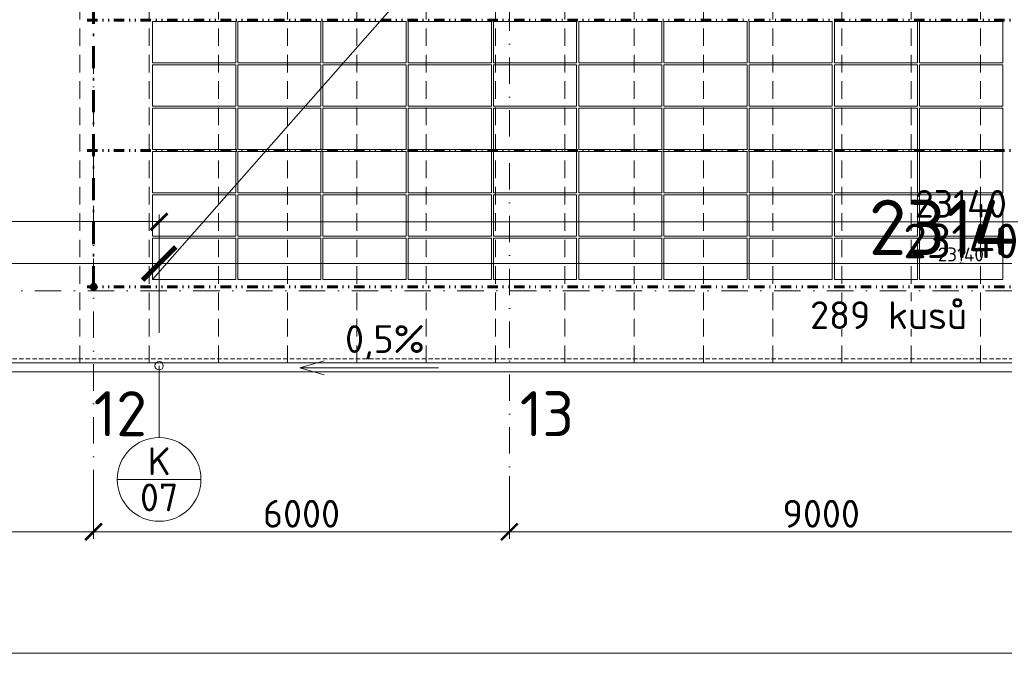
# Model space of a CAD drawing. Header units: millimetres. Extents: x -1695604 to 5289369, y -1488057 to 2187451.
# Tile 154 of 256: x 113483 to 127692, y 144642 to 153911. Entities that reach past the tile are written whole.
import ezdxf
from ezdxf import colors
from ezdxf.entities.mleader import LeaderData, LeaderLine
from ezdxf.enums import TextEntityAlignment as Align
from ezdxf.math import Vec2, Vec3

# ---------------------------------------------------------------- set-up
doc = ezdxf.new("R2010")
doc.units = ezdxf.units.MM
for name, pattern in [('CENTERX2', [101.6, 63.5, -12.7, 12.7, -12.7]), ('DASHDOT', [25.4, 12.7, -6.35, 0, -6.35]), ('DASHED', [19.05, 12.7, -6.35]), ('DELICI', [7.7, 3, -1.4, 0.25, -1.4, 0.25, -1.4]), ('HIDDEN', [9.525, 6.35, -3.175]), ('ČERCHOVANÁ', [25.4, 12.7, -6.35, 0, -6.35]), ('ČÁRKOVANÁ', [19.05, 12.7, -6.35])]:
    doc.linetypes.add(name, pattern=pattern)
doc.layers.get('Defpoints').update_dxf_attribs({"color": 8})
for name, color, linetype, lineweight in [('____podkonstrukce FVE', 3, 'CENTERX2', 9), ('___FVE_návrh var.2', 6, 'Continuous', 5), ('A99_N_kce-pod', 7, 'DASHED', 20), ('A99_N_kce-pohl', 1, 'Continuous', 9), ('A99_N_koty-200', 5, 'Continuous', 5), ('A99_N_koty-200 @ 1', 5, 'Continuous', 5), ('A99_N_koty-200 @ 10', 5, 'Continuous', 5), ('A99_N_koty-200 @ 100', 5, 'Continuous', 5), ('A99_N_koty-200 @ 200', 5, 'Continuous', 5), ('A99_N_koty-200 @ 250 (1)', 5, 'Continuous', 5), ('A99_N_koty-200 @ 250 (2)', 5, 'Continuous', 5), ('A99_N_koty-200 @ 400', 5, 'Continuous', 5), ('A99_N_koty-vysk', 160, 'Continuous', 5), ('A99_N_txt-popis-200', 240, 'Continuous', 5), ('A99_N_txt-popis-50 @ 200', 240, 'Continuous', 9), ('A99_N_znaceni 200', 5, 'Continuous', 5), ('A99_S_osy', 1, 'CENTERX2', 5)]:
    doc.layers.add(name, color=color, linetype=linetype, lineweight=lineweight)
doc.styles.add('A99_kota', font='isocpeur.ttf', dxfattribs={"height": 2})
doc.styles.add('A99_popis', font='isocpeur.ttf')
doc.styles.add('ad_popis 100', font='isocpeur.ttf', dxfattribs={"height": 200})
doc.dimstyles.new('A99_kota_200 new', dxfattribs={"dimscale": 200, "dimtxt": 2, "dimasz": 1.2, "dimexe": 0.5, "dimexo": 1.5, "dimgap": 0.3, "dimtad": 1, "dimdec": 0, "dimzin": 3, "dimdsep": 46, "dimtxsty": 'A99_kota', "dimblk": 'ARCHTICK', "dimcen": 2.5, "dimazin": 2, "dimtfac": 0.75, "dimtdec": 0, "dimtmove": 2, "dimatfit": 0, "dimfxl": 0, "dimtolj": 1, "dimtzin": 0, "dimlwd": 5, "dimlwe": 5, "dimarcsym": 0})

# ---------------------------------------------------------------- blocks, each defined once
blk = doc.blocks.new('_ArchTick')
at = {"color": 0, "linetype": 'ByBlock', "const_width": 0.15}
blk.add_lwpolyline([(-0.5, -0.5), (0.5, 0.5)], dxfattribs=at)
blk = doc.blocks.new('*D177')
at = {"layer": 'A99_N_koty-200', "color": 0, "linetype": 'Continuous', "lineweight": 5, "ltscale": 10, "transparency": 16777216}
for p, q in [((120550, 147325), (120550, 146425)), ((129550, 147325), (129550, 146425)), ((129550, 146525), (120550, 146525))]:
    blk.add_line(p, q, dxfattribs=at)
at = {"layer": 'Defpoints', "color": 0, "linetype": 'Continuous', "lineweight": 0, "ltscale": 10, "transparency": 16777216}
for p in [(120550, 149400), (129550, 149400), (120550, 146525)]:
    blk.add_point(p, dxfattribs=at)
at = {"layer": 'A99_N_koty-200', "color": 0, "linetype": 'Continuous', "lineweight": 5, "ltscale": 10, "transparency": 16777216, "xscale": 240, "yscale": 240, "zscale": 240, "rotation": 180}
blk.add_blockref('_ArchTick', (120550, 146525), dxfattribs=at)
at = {"layer": 'A99_N_koty-200', "color": 0, "linetype": 'Continuous', "lineweight": 5, "ltscale": 10, "transparency": 16777216, "xscale": 240, "yscale": 240, "zscale": 240}
blk.add_blockref('_ArchTick', (129550, 146525), dxfattribs=at)
at = {"layer": 'A99_N_koty-200', "color": 0, "linetype": 'Continuous', "ltscale": 10, "transparency": 16777216, "insert": (125050, 146785), "char_height": 400, "attachment_point": 5, "style": 'A99_kota'}
blk.add_mtext('\\A1;9000', dxfattribs=at)
blk = doc.blocks.new('*D178')
at = {"layer": 'A99_N_koty-200', "color": 0, "linetype": 'Continuous', "lineweight": 5, "ltscale": 10, "transparency": 16777216}
for p, q in [((114550, 147325), (114550, 146425)), ((120550, 147325), (120550, 146425)), ((120550, 146525), (114550, 146525))]:
    blk.add_line(p, q, dxfattribs=at)
at = {"layer": 'Defpoints', "color": 0, "linetype": 'Continuous', "lineweight": 0, "ltscale": 10, "transparency": 16777216}
for p in [(114550, 149400), (120550, 149400), (114550, 146525)]:
    blk.add_point(p, dxfattribs=at)
at = {"layer": 'A99_N_koty-200', "color": 0, "linetype": 'Continuous', "lineweight": 5, "ltscale": 10, "transparency": 16777216, "xscale": 240, "yscale": 240, "zscale": 240, "rotation": 180}
blk.add_blockref('_ArchTick', (114550, 146525), dxfattribs=at)
at = {"layer": 'A99_N_koty-200', "color": 0, "linetype": 'Continuous', "lineweight": 5, "ltscale": 10, "transparency": 16777216, "xscale": 240, "yscale": 240, "zscale": 240}
blk.add_blockref('_ArchTick', (120550, 146525), dxfattribs=at)
at = {"layer": 'A99_N_koty-200', "color": 0, "linetype": 'Continuous', "ltscale": 10, "transparency": 16777216, "insert": (117550, 146785), "char_height": 400, "attachment_point": 5, "style": 'A99_kota'}
blk.add_mtext('\\A1;6000', dxfattribs=at)
blk = doc.blocks.new('*D179')
at = {"layer": 'A99_N_koty-200', "color": 0, "linetype": 'Continuous', "lineweight": 5, "ltscale": 10, "transparency": 16777216}
for p, q in [((102550, 147325), (102550, 146425)), ((114550, 147325), (114550, 146425)), ((114550, 146525), (102550, 146525))]:
    blk.add_line(p, q, dxfattribs=at)
at = {"layer": 'Defpoints', "color": 0, "linetype": 'Continuous', "lineweight": 0, "ltscale": 10, "transparency": 16777216}
for p in [(102550, 149400), (114550, 149400), (102550, 146525)]:
    blk.add_point(p, dxfattribs=at)
at = {"layer": 'A99_N_koty-200', "color": 0, "linetype": 'Continuous', "lineweight": 5, "ltscale": 10, "transparency": 16777216, "xscale": 240, "yscale": 240, "zscale": 240, "rotation": 180}
blk.add_blockref('_ArchTick', (102550, 146525), dxfattribs=at)
at = {"layer": 'A99_N_koty-200', "color": 0, "linetype": 'Continuous', "lineweight": 5, "ltscale": 10, "transparency": 16777216, "xscale": 240, "yscale": 240, "zscale": 240}
blk.add_blockref('_ArchTick', (114550, 146525), dxfattribs=at)
at = {"layer": 'A99_N_koty-200', "color": 0, "linetype": 'Continuous', "ltscale": 10, "transparency": 16777216, "insert": (108550, 146785), "char_height": 400, "attachment_point": 5, "style": 'A99_kota'}
blk.add_mtext('\\A1;12000', dxfattribs=at)
blk = doc.blocks.new('*D190')
at = {"layer": 'A99_N_koty-200', "color": 0, "linetype": 'Continuous', "lineweight": 5, "ltscale": 10, "transparency": 16777216}
for p, q in [((-650, 145575), (-650, 144675)), ((138876, 145575), (138876, 144675)), ((138876, 144775), (-650, 144775))]:
    blk.add_line(p, q, dxfattribs=at)
at = {"layer": 'Defpoints', "color": 0, "linetype": 'Continuous', "lineweight": 0, "ltscale": 10, "transparency": 16777216}
for p in [(-650, 148705), (138876, 148705), (-650, 144775)]:
    blk.add_point(p, dxfattribs=at)
at = {"layer": 'A99_N_koty-200', "color": 0, "linetype": 'Continuous', "lineweight": 5, "ltscale": 10, "transparency": 16777216, "xscale": 240, "yscale": 240, "zscale": 240, "rotation": 180}
blk.add_blockref('_ArchTick', (-650, 144775), dxfattribs=at)
at = {"layer": 'A99_N_koty-200', "color": 0, "linetype": 'Continuous', "lineweight": 5, "ltscale": 10, "transparency": 16777216, "xscale": 240, "yscale": 240, "zscale": 240}
blk.add_blockref('_ArchTick', (138876, 144775), dxfattribs=at)
at = {"layer": 'A99_N_koty-200', "color": 0, "linetype": 'Continuous', "ltscale": 10, "transparency": 16777216, "insert": (69113, 145035), "char_height": 400, "attachment_point": 5, "style": 'A99_kota'}
blk.add_mtext('\\A1;139526', dxfattribs=at)
blk = doc.blocks.new('*D4533')
at = {"layer": 'A99_N_koty-200', "color": 0, "linetype": 'Continuous', "lineweight": 5, "ltscale": 10, "transparency": 16777216}
for p, q in [((78280, 150200), (78280, 151100)), ((115495, 150200), (115495, 151100)), ((78280, 151000), (115495, 151000))]:
    blk.add_line(p, q, dxfattribs=at)
at = {"layer": 'Defpoints', "color": 0, "linetype": 'Continuous', "lineweight": 18, "ltscale": 10, "transparency": 16777216}
for p in [(115495, 151000), (78280, 148920), (115495, 148920)]:
    blk.add_point(p, dxfattribs=at)
at = {"layer": 'A99_N_koty-200', "color": 0, "linetype": 'Continuous', "lineweight": 5, "ltscale": 10, "transparency": 16777216, "xscale": 240, "yscale": 240, "zscale": 240, "rotation": 180}
blk.add_blockref('_ArchTick', (78280, 151000), dxfattribs=at)
at = {"layer": 'A99_N_koty-200', "color": 0, "linetype": 'Continuous', "lineweight": 5, "ltscale": 10, "transparency": 16777216, "xscale": 240, "yscale": 240, "zscale": 240}
blk.add_blockref('_ArchTick', (115495, 151000), dxfattribs=at)
at = {"layer": 'A99_N_koty-200', "color": 0, "linetype": 'Continuous', "ltscale": 10, "transparency": 16777216, "insert": (96887.5, 151260), "char_height": 400, "attachment_point": 5, "style": 'A99_kota'}
blk.add_mtext('\\A1;37215', dxfattribs=at)
blk = doc.blocks.new('*D4534')
at = {"layer": 'A99_N_koty-200', "color": 0, "linetype": 'Continuous', "lineweight": 5, "ltscale": 10, "transparency": 16777216}
for p, q in [((78280, 149995), (78280, 150445)), ((78280, 150395), (115495, 150395)), ((115495, 149995), (115495, 150445))]:
    blk.add_line(p, q, dxfattribs=at)
at = {"layer": 'Defpoints', "color": 0, "linetype": 'Continuous', "lineweight": 18, "ltscale": 10, "transparency": 16777216}
for p in [(115495, 150395), (78280, 148920), (115495, 148920)]:
    blk.add_point(p, dxfattribs=at)
at = {"layer": 'A99_N_koty-200', "color": 0, "linetype": 'Continuous', "lineweight": 5, "ltscale": 10, "transparency": 16777216, "xscale": 120, "yscale": 120, "zscale": 120, "rotation": 180}
blk.add_blockref('_ArchTick', (78280, 150395), dxfattribs=at)
at = {"layer": 'A99_N_koty-200', "color": 0, "linetype": 'Continuous', "lineweight": 5, "ltscale": 10, "transparency": 16777216, "xscale": 120, "yscale": 120, "zscale": 120}
blk.add_blockref('_ArchTick', (115495, 150395), dxfattribs=at)
at = {"layer": 'A99_N_koty-200', "color": 0, "linetype": 'Continuous', "ltscale": 10, "transparency": 16777216, "insert": (96887.5, 150525), "char_height": 200, "attachment_point": 5, "style": 'A99_kota'}
blk.add_mtext('\\A1;37215', dxfattribs=at)
blk = doc.blocks.new('*D4535')
at = {"layer": 'A99_N_koty-200', "color": 0, "linetype": 'Continuous', "lineweight": 5, "ltscale": 10, "transparency": 16777216}
for p, q in [((78280, 150391), (78280, 150395.5)), ((78280, 150395), (115495, 150395)), ((115495, 150391), (115495, 150395.5))]:
    blk.add_line(p, q, dxfattribs=at)
at = {"layer": 'Defpoints', "color": 0, "linetype": 'Continuous', "lineweight": 18, "ltscale": 10, "transparency": 16777216}
for p in [(115495, 150395), (78280, 148920), (115495, 148920)]:
    blk.add_point(p, dxfattribs=at)
at = {"layer": 'A99_N_koty-200', "color": 0, "linetype": 'Continuous', "lineweight": 5, "ltscale": 10, "transparency": 16777216, "xscale": 1.2, "yscale": 1.2, "zscale": 1.2, "rotation": 180}
blk.add_blockref('_ArchTick', (78280, 150395), dxfattribs=at)
at = {"layer": 'A99_N_koty-200', "color": 0, "linetype": 'Continuous', "lineweight": 5, "ltscale": 10, "transparency": 16777216, "xscale": 1.2, "yscale": 1.2, "zscale": 1.2}
blk.add_blockref('_ArchTick', (115495, 150395), dxfattribs=at)
at = {"layer": 'A99_N_koty-200', "color": 0, "linetype": 'Continuous', "ltscale": 10, "transparency": 16777216, "insert": (96887.5, 150396.3), "char_height": 2, "attachment_point": 5, "style": 'A99_kota'}
blk.add_mtext('\\A1;37215', dxfattribs=at)
blk = doc.blocks.new('*D4536')
at = {"layer": 'A99_N_koty-200', "color": 0, "linetype": 'Continuous', "lineweight": 5, "ltscale": 10, "transparency": 16777216}
for p, q in [((78280, 149520), (78280, 150595)), ((115495, 149520), (115495, 150595)), ((78280, 150395), (115495, 150395))]:
    blk.add_line(p, q, dxfattribs=at)
at = {"layer": 'Defpoints', "color": 0, "linetype": 'Continuous', "lineweight": 18, "ltscale": 10, "transparency": 16777216}
for p in [(115495, 150395), (78280, 148920), (115495, 148920)]:
    blk.add_point(p, dxfattribs=at)
at = {"layer": 'A99_N_koty-200', "color": 0, "linetype": 'Continuous', "lineweight": 5, "ltscale": 10, "transparency": 16777216, "xscale": 480, "yscale": 480, "zscale": 480, "rotation": 180}
blk.add_blockref('_ArchTick', (78280, 150395), dxfattribs=at)
at = {"layer": 'A99_N_koty-200', "color": 0, "linetype": 'Continuous', "lineweight": 5, "ltscale": 10, "transparency": 16777216, "xscale": 480, "yscale": 480, "zscale": 480}
blk.add_blockref('_ArchTick', (115495, 150395), dxfattribs=at)
at = {"layer": 'A99_N_koty-200', "color": 0, "linetype": 'Continuous', "ltscale": 10, "transparency": 16777216, "insert": (96887.5, 150915), "char_height": 800, "attachment_point": 5, "style": 'A99_kota'}
blk.add_mtext('\\A1;37215', dxfattribs=at)
blk = doc.blocks.new('*D4537')
at = {"layer": 'A99_N_koty-200', "color": 0, "linetype": 'Continuous', "lineweight": 5, "ltscale": 10, "transparency": 16777216}
for p, q in [((78280, 150355), (78280, 150400)), ((78280, 150395), (115495, 150395)), ((115495, 150355), (115495, 150400))]:
    blk.add_line(p, q, dxfattribs=at)
at = {"layer": 'Defpoints', "color": 0, "linetype": 'Continuous', "lineweight": 18, "ltscale": 10, "transparency": 16777216}
for p in [(115495, 150395), (78280, 148920), (115495, 148920)]:
    blk.add_point(p, dxfattribs=at)
at = {"layer": 'A99_N_koty-200', "color": 0, "linetype": 'Continuous', "lineweight": 5, "ltscale": 10, "transparency": 16777216, "xscale": 12, "yscale": 12, "zscale": 12, "rotation": 180}
blk.add_blockref('_ArchTick', (78280, 150395), dxfattribs=at)
at = {"layer": 'A99_N_koty-200', "color": 0, "linetype": 'Continuous', "lineweight": 5, "ltscale": 10, "transparency": 16777216, "xscale": 12, "yscale": 12, "zscale": 12}
blk.add_blockref('_ArchTick', (115495, 150395), dxfattribs=at)
at = {"layer": 'A99_N_koty-200', "color": 0, "linetype": 'Continuous', "ltscale": 10, "transparency": 16777216, "insert": (96887.5, 150408), "char_height": 20, "attachment_point": 5, "style": 'A99_kota'}
blk.add_mtext('\\A1;37215', dxfattribs=at)
blk = doc.blocks.new('*D4538')
at = {"layer": 'A99_N_koty-200', "color": 0, "linetype": 'Continuous', "lineweight": 5, "ltscale": 10, "transparency": 16777216}
for p, q in [((78280, 149395), (78280, 150520)), ((115495, 149395), (115495, 150520)), ((78280, 150395), (115495, 150395))]:
    blk.add_line(p, q, dxfattribs=at)
at = {"layer": 'Defpoints', "color": 0, "linetype": 'Continuous', "lineweight": 18, "ltscale": 10, "transparency": 16777216}
for p in [(115495, 150395), (78280, 148920), (115495, 148920)]:
    blk.add_point(p, dxfattribs=at)
at = {"layer": 'A99_N_koty-200', "color": 0, "linetype": 'Continuous', "lineweight": 5, "ltscale": 10, "transparency": 16777216, "xscale": 300, "yscale": 300, "zscale": 300, "rotation": 180}
blk.add_blockref('_ArchTick', (78280, 150395), dxfattribs=at)
at = {"layer": 'A99_N_koty-200', "color": 0, "linetype": 'Continuous', "lineweight": 5, "ltscale": 10, "transparency": 16777216, "xscale": 300, "yscale": 300, "zscale": 300}
blk.add_blockref('_ArchTick', (115495, 150395), dxfattribs=at)
at = {"layer": 'A99_N_koty-200', "color": 0, "linetype": 'Continuous', "ltscale": 10, "transparency": 16777216, "insert": (96887.5, 150720), "char_height": 500, "attachment_point": 5, "style": 'A99_kota'}
blk.add_mtext('\\A1;37215', dxfattribs=at)
blk = doc.blocks.new('*D4539')
at = {"layer": 'A99_N_koty-200', "color": 0, "linetype": 'Continuous', "lineweight": 5, "ltscale": 10, "transparency": 16777216}
for p, q in [((78280, 149395), (78280, 150520)), ((115495, 149395), (115495, 150520)), ((78280, 150395), (115495, 150395))]:
    blk.add_line(p, q, dxfattribs=at)
at = {"layer": 'Defpoints', "color": 0, "linetype": 'Continuous', "lineweight": 18, "ltscale": 10, "transparency": 16777216}
for p in [(115495, 150395), (78280, 148920), (115495, 148920)]:
    blk.add_point(p, dxfattribs=at)
at = {"layer": 'A99_N_koty-200', "color": 0, "linetype": 'Continuous', "lineweight": 5, "ltscale": 10, "transparency": 16777216, "xscale": 300, "yscale": 300, "zscale": 300, "rotation": 180}
blk.add_blockref('_ArchTick', (78280, 150395), dxfattribs=at)
at = {"layer": 'A99_N_koty-200', "color": 0, "linetype": 'Continuous', "lineweight": 5, "ltscale": 10, "transparency": 16777216, "xscale": 300, "yscale": 300, "zscale": 300}
blk.add_blockref('_ArchTick', (115495, 150395), dxfattribs=at)
at = {"layer": 'A99_N_koty-200', "color": 0, "linetype": 'Continuous', "ltscale": 10, "transparency": 16777216, "insert": (96887.5, 150720), "char_height": 500, "attachment_point": 5, "style": 'A99_kota'}
blk.add_mtext('\\A1;37215', dxfattribs=at)
blk = doc.blocks.new('*D4541')
at = {"layer": 'A99_N_koty-200', "color": 0, "linetype": 'Continuous', "lineweight": 5, "ltscale": 10, "transparency": 16777216}
for p, q in [((115495, 150195), (115495, 151095)), ((138635, 150195), (138635, 151095)), ((115495, 150995), (138635, 150995))]:
    blk.add_line(p, q, dxfattribs=at)
at = {"layer": 'Defpoints', "color": 0, "linetype": 'Continuous', "lineweight": 18, "ltscale": 10, "transparency": 16777216}
for p in [(138635, 150995), (115495, 148920), (138635, 148920)]:
    blk.add_point(p, dxfattribs=at)
at = {"layer": 'A99_N_koty-200', "color": 0, "linetype": 'Continuous', "lineweight": 5, "ltscale": 10, "transparency": 16777216, "xscale": 240, "yscale": 240, "zscale": 240, "rotation": 180}
blk.add_blockref('_ArchTick', (115495, 150995), dxfattribs=at)
at = {"layer": 'A99_N_koty-200', "color": 0, "linetype": 'Continuous', "lineweight": 5, "ltscale": 10, "transparency": 16777216, "xscale": 240, "yscale": 240, "zscale": 240}
blk.add_blockref('_ArchTick', (138635, 150995), dxfattribs=at)
at = {"layer": 'A99_N_koty-200', "color": 0, "linetype": 'Continuous', "ltscale": 10, "transparency": 16777216, "insert": (127065, 151255), "char_height": 400, "attachment_point": 5, "style": 'A99_kota'}
blk.add_mtext('\\A1;23140', dxfattribs=at)
blk = doc.blocks.new('*D4542')
at = {"layer": 'A99_N_koty-200', "color": 0, "linetype": 'Continuous', "lineweight": 5, "ltscale": 10, "transparency": 16777216}
for p, q in [((115495, 149995), (115495, 150445)), ((115495, 150395), (138635, 150395)), ((138635, 149995), (138635, 150445))]:
    blk.add_line(p, q, dxfattribs=at)
at = {"layer": 'Defpoints', "color": 0, "linetype": 'Continuous', "lineweight": 18, "ltscale": 10, "transparency": 16777216}
for p in [(138635, 150395), (115495, 148920), (138635, 148920)]:
    blk.add_point(p, dxfattribs=at)
at = {"layer": 'A99_N_koty-200', "color": 0, "linetype": 'Continuous', "lineweight": 5, "ltscale": 10, "transparency": 16777216, "xscale": 120, "yscale": 120, "zscale": 120, "rotation": 180}
blk.add_blockref('_ArchTick', (115495, 150395), dxfattribs=at)
at = {"layer": 'A99_N_koty-200', "color": 0, "linetype": 'Continuous', "lineweight": 5, "ltscale": 10, "transparency": 16777216, "xscale": 120, "yscale": 120, "zscale": 120}
blk.add_blockref('_ArchTick', (138635, 150395), dxfattribs=at)
at = {"layer": 'A99_N_koty-200', "color": 0, "linetype": 'Continuous', "ltscale": 10, "transparency": 16777216, "insert": (127065, 150525), "char_height": 200, "attachment_point": 5, "style": 'A99_kota'}
blk.add_mtext('\\A1;23140', dxfattribs=at)
blk = doc.blocks.new('*D4543')
at = {"layer": 'A99_N_koty-200', "color": 0, "linetype": 'Continuous', "lineweight": 5, "ltscale": 10, "transparency": 16777216}
for p, q in [((115495, 150391), (115495, 150395.5)), ((115495, 150395), (138635, 150395)), ((138635, 150391), (138635, 150395.5))]:
    blk.add_line(p, q, dxfattribs=at)
at = {"layer": 'Defpoints', "color": 0, "linetype": 'Continuous', "lineweight": 18, "ltscale": 10, "transparency": 16777216}
for p in [(138635, 150395), (115495, 148920), (138635, 148920)]:
    blk.add_point(p, dxfattribs=at)
at = {"layer": 'A99_N_koty-200', "color": 0, "linetype": 'Continuous', "lineweight": 5, "ltscale": 10, "transparency": 16777216, "xscale": 1.2, "yscale": 1.2, "zscale": 1.2, "rotation": 180}
blk.add_blockref('_ArchTick', (115495, 150395), dxfattribs=at)
at = {"layer": 'A99_N_koty-200', "color": 0, "linetype": 'Continuous', "lineweight": 5, "ltscale": 10, "transparency": 16777216, "xscale": 1.2, "yscale": 1.2, "zscale": 1.2}
blk.add_blockref('_ArchTick', (138635, 150395), dxfattribs=at)
at = {"layer": 'A99_N_koty-200', "color": 0, "linetype": 'Continuous', "ltscale": 10, "transparency": 16777216, "insert": (127065, 150396.3), "char_height": 2, "attachment_point": 5, "style": 'A99_kota'}
blk.add_mtext('\\A1;23140', dxfattribs=at)
blk = doc.blocks.new('*D4544')
at = {"layer": 'A99_N_koty-200', "color": 0, "linetype": 'Continuous', "lineweight": 5, "ltscale": 10, "transparency": 16777216}
for p, q in [((115495, 149520), (115495, 150595)), ((138635, 149520), (138635, 150595)), ((115495, 150395), (138635, 150395))]:
    blk.add_line(p, q, dxfattribs=at)
at = {"layer": 'Defpoints', "color": 0, "linetype": 'Continuous', "lineweight": 18, "ltscale": 10, "transparency": 16777216}
for p in [(138635, 150395), (115495, 148920), (138635, 148920)]:
    blk.add_point(p, dxfattribs=at)
at = {"layer": 'A99_N_koty-200', "color": 0, "linetype": 'Continuous', "lineweight": 5, "ltscale": 10, "transparency": 16777216, "xscale": 480, "yscale": 480, "zscale": 480, "rotation": 180}
blk.add_blockref('_ArchTick', (115495, 150395), dxfattribs=at)
at = {"layer": 'A99_N_koty-200', "color": 0, "linetype": 'Continuous', "lineweight": 5, "ltscale": 10, "transparency": 16777216, "xscale": 480, "yscale": 480, "zscale": 480}
blk.add_blockref('_ArchTick', (138635, 150395), dxfattribs=at)
at = {"layer": 'A99_N_koty-200', "color": 0, "linetype": 'Continuous', "ltscale": 10, "transparency": 16777216, "insert": (127065, 150915), "char_height": 800, "attachment_point": 5, "style": 'A99_kota'}
blk.add_mtext('\\A1;23140', dxfattribs=at)
blk = doc.blocks.new('*D4545')
at = {"layer": 'A99_N_koty-200', "color": 0, "linetype": 'Continuous', "lineweight": 5, "ltscale": 10, "transparency": 16777216}
for p, q in [((115495, 150355), (115495, 150400)), ((115495, 150395), (138635, 150395)), ((138635, 150355), (138635, 150400))]:
    blk.add_line(p, q, dxfattribs=at)
at = {"layer": 'Defpoints', "color": 0, "linetype": 'Continuous', "lineweight": 18, "ltscale": 10, "transparency": 16777216}
for p in [(138635, 150395), (115495, 148920), (138635, 148920)]:
    blk.add_point(p, dxfattribs=at)
at = {"layer": 'A99_N_koty-200', "color": 0, "linetype": 'Continuous', "lineweight": 5, "ltscale": 10, "transparency": 16777216, "xscale": 12, "yscale": 12, "zscale": 12, "rotation": 180}
blk.add_blockref('_ArchTick', (115495, 150395), dxfattribs=at)
at = {"layer": 'A99_N_koty-200', "color": 0, "linetype": 'Continuous', "lineweight": 5, "ltscale": 10, "transparency": 16777216, "xscale": 12, "yscale": 12, "zscale": 12}
blk.add_blockref('_ArchTick', (138635, 150395), dxfattribs=at)
at = {"layer": 'A99_N_koty-200', "color": 0, "linetype": 'Continuous', "ltscale": 10, "transparency": 16777216, "insert": (127065, 150408), "char_height": 20, "attachment_point": 5, "style": 'A99_kota'}
blk.add_mtext('\\A1;23140', dxfattribs=at)
blk = doc.blocks.new('*D4546')
at = {"layer": 'A99_N_koty-200', "color": 0, "linetype": 'Continuous', "lineweight": 5, "ltscale": 10, "transparency": 16777216}
for p, q in [((115495, 149395), (115495, 150520)), ((138635, 149395), (138635, 150520)), ((115495, 150395), (138635, 150395))]:
    blk.add_line(p, q, dxfattribs=at)
at = {"layer": 'Defpoints', "color": 0, "linetype": 'Continuous', "lineweight": 18, "ltscale": 10, "transparency": 16777216}
for p in [(138635, 150395), (115495, 148920), (138635, 148920)]:
    blk.add_point(p, dxfattribs=at)
at = {"layer": 'A99_N_koty-200', "color": 0, "linetype": 'Continuous', "lineweight": 5, "ltscale": 10, "transparency": 16777216, "xscale": 300, "yscale": 300, "zscale": 300, "rotation": 180}
blk.add_blockref('_ArchTick', (115495, 150395), dxfattribs=at)
at = {"layer": 'A99_N_koty-200', "color": 0, "linetype": 'Continuous', "lineweight": 5, "ltscale": 10, "transparency": 16777216, "xscale": 300, "yscale": 300, "zscale": 300}
blk.add_blockref('_ArchTick', (138635, 150395), dxfattribs=at)
at = {"layer": 'A99_N_koty-200', "color": 0, "linetype": 'Continuous', "ltscale": 10, "transparency": 16777216, "insert": (127065, 150720), "char_height": 500, "attachment_point": 5, "style": 'A99_kota'}
blk.add_mtext('\\A1;23140', dxfattribs=at)
blk = doc.blocks.new('*D4547')
at = {"layer": 'A99_N_koty-200', "color": 0, "linetype": 'Continuous', "lineweight": 5, "ltscale": 10, "transparency": 16777216}
for p, q in [((115495, 149395), (115495, 150520)), ((138635, 149395), (138635, 150520)), ((115495, 150395), (138635, 150395))]:
    blk.add_line(p, q, dxfattribs=at)
at = {"layer": 'Defpoints', "color": 0, "linetype": 'Continuous', "lineweight": 18, "ltscale": 10, "transparency": 16777216}
for p in [(138635, 150395), (115495, 148920), (138635, 148920)]:
    blk.add_point(p, dxfattribs=at)
at = {"layer": 'A99_N_koty-200', "color": 0, "linetype": 'Continuous', "lineweight": 5, "ltscale": 10, "transparency": 16777216, "xscale": 300, "yscale": 300, "zscale": 300, "rotation": 180}
blk.add_blockref('_ArchTick', (115495, 150395), dxfattribs=at)
at = {"layer": 'A99_N_koty-200', "color": 0, "linetype": 'Continuous', "lineweight": 5, "ltscale": 10, "transparency": 16777216, "xscale": 300, "yscale": 300, "zscale": 300}
blk.add_blockref('_ArchTick', (138635, 150395), dxfattribs=at)
at = {"layer": 'A99_N_koty-200', "color": 0, "linetype": 'Continuous', "ltscale": 10, "transparency": 16777216, "insert": (127065, 150720), "char_height": 500, "attachment_point": 5, "style": 'A99_kota'}
blk.add_mtext('\\A1;23140', dxfattribs=at)
blk = doc.blocks.new('*U20')
at = {"color": 0, "linetype": 'ByBlock'}
blk.add_line((-3.02, 0), (3.02, 0), dxfattribs=at)
blk.add_circle((0, 0), 3.02, dxfattribs=at)
at = {"color": 0, "linetype": 'ByBlock', "style": 'A99_popis'}
for tag, p in [('KATEGORIE', (0, 1.31)), ('PRVEK', (0, -1.298))]:
    blk.add_attdef(tag, text='', height=2, dxfattribs=at).set_placement(p, align=Align.MIDDLE_CENTER)
blk = doc.blocks.new('*U5964')
at = {"layer": 'A99_N_koty-200 @ 1', "linetype": 'Continuous', "ltscale": 10}
dim = blk.add_linear_dim(base=(115495, 150395), p1=(78280, 148920), p2=(115495, 148920), dimstyle='A99_kota_200 new', override={"dimscale": 1, "dimtix": 1, "dimtofl": 1, "dimtmove": 2, "dimatfit": 3}, dxfattribs=at)
dim.commit()
dim.dimension.update_dxf_attribs({"geometry": '*D4535', "text_midpoint": (96887.5, 150396.3)})
at = {"layer": 'A99_N_koty-200 @ 10', "linetype": 'Continuous', "ltscale": 10}
dim = blk.add_linear_dim(base=(115495, 150395), p1=(78280, 148920), p2=(115495, 148920), dimstyle='A99_kota_200 new', override={"dimscale": 10, "dimtix": 1, "dimtofl": 1, "dimtmove": 2, "dimatfit": 3}, dxfattribs=at)
dim.commit()
dim.dimension.update_dxf_attribs({"geometry": '*D4537', "text_midpoint": (96887.5, 150408)})
at = {"layer": 'A99_N_koty-200 @ 100', "linetype": 'Continuous', "ltscale": 10}
dim = blk.add_linear_dim(base=(115495, 150395), p1=(78280, 148920), p2=(115495, 148920), dimstyle='A99_kota_200 new', override={"dimscale": 100, "dimtix": 1, "dimtofl": 1, "dimtmove": 2, "dimatfit": 3}, dxfattribs=at)
dim.commit()
dim.dimension.update_dxf_attribs({"geometry": '*D4534', "text_midpoint": (96887.5, 150525)})
at = {"layer": 'A99_N_koty-200 @ 200', "linetype": 'Continuous', "ltscale": 10}
dim = blk.add_linear_dim(base=(115495, 151000), p1=(78280, 148920), p2=(115495, 148920), dimstyle='A99_kota_200 new', override={"dimscale": 200, "dimtix": 1, "dimtofl": 1, "dimtmove": 2, "dimatfit": 3}, dxfattribs=at)
dim.commit()
dim.dimension.update_dxf_attribs({"geometry": '*D4533', "text_midpoint": (96887.5, 151260)})
at = {"layer": 'A99_N_koty-200 @ 250 (1)', "linetype": 'Continuous', "ltscale": 10}
dim = blk.add_linear_dim(base=(115495, 150395), p1=(78280, 148920), p2=(115495, 148920), dimstyle='A99_kota_200 new', override={"dimscale": 250, "dimtix": 1, "dimtofl": 1, "dimtmove": 2, "dimatfit": 3}, dxfattribs=at)
dim.commit()
dim.dimension.update_dxf_attribs({"geometry": '*D4539', "text_midpoint": (96887.5, 150720)})
at = {"layer": 'A99_N_koty-200 @ 250 (2)', "linetype": 'Continuous', "ltscale": 10}
dim = blk.add_linear_dim(base=(115495, 150395), p1=(78280, 148920), p2=(115495, 148920), dimstyle='A99_kota_200 new', override={"dimscale": 250, "dimtix": 1, "dimtofl": 1, "dimtmove": 2, "dimatfit": 3}, dxfattribs=at)
dim.commit()
dim.dimension.update_dxf_attribs({"geometry": '*D4538', "text_midpoint": (96887.5, 150720)})
at = {"layer": 'A99_N_koty-200 @ 400', "linetype": 'Continuous', "ltscale": 10}
dim = blk.add_linear_dim(base=(115495, 150395), p1=(78280, 148920), p2=(115495, 148920), dimstyle='A99_kota_200 new', override={"dimscale": 400, "dimtix": 1, "dimtofl": 1, "dimtmove": 2, "dimatfit": 3}, dxfattribs=at)
dim.commit()
dim.dimension.update_dxf_attribs({"geometry": '*D4536', "text_midpoint": (96887.5, 150915)})
blk = doc.blocks.new('*U5965')
at = {"layer": 'A99_N_koty-200 @ 1', "linetype": 'Continuous', "ltscale": 10}
dim = blk.add_linear_dim(base=(138635, 150395), p1=(115495, 148920), p2=(138635, 148920), dimstyle='A99_kota_200 new', override={"dimscale": 1, "dimtix": 1, "dimtofl": 1, "dimtmove": 2, "dimatfit": 3}, dxfattribs=at)
dim.commit()
dim.dimension.update_dxf_attribs({"geometry": '*D4543', "text_midpoint": (127065, 150396.3)})
at = {"layer": 'A99_N_koty-200 @ 10', "linetype": 'Continuous', "ltscale": 10}
dim = blk.add_linear_dim(base=(138635, 150395), p1=(115495, 148920), p2=(138635, 148920), dimstyle='A99_kota_200 new', override={"dimscale": 10, "dimtix": 1, "dimtofl": 1, "dimtmove": 2, "dimatfit": 3}, dxfattribs=at)
dim.commit()
dim.dimension.update_dxf_attribs({"geometry": '*D4545', "text_midpoint": (127065, 150408)})
at = {"layer": 'A99_N_koty-200 @ 100', "linetype": 'Continuous', "ltscale": 10}
dim = blk.add_linear_dim(base=(138635, 150395), p1=(115495, 148920), p2=(138635, 148920), dimstyle='A99_kota_200 new', override={"dimscale": 100, "dimtix": 1, "dimtofl": 1, "dimtmove": 2, "dimatfit": 3}, dxfattribs=at)
dim.commit()
dim.dimension.update_dxf_attribs({"geometry": '*D4542', "text_midpoint": (127065, 150525)})
at = {"layer": 'A99_N_koty-200 @ 200', "linetype": 'Continuous', "ltscale": 10}
dim = blk.add_linear_dim(base=(138635, 150995), p1=(115495, 148920), p2=(138635, 148920), dimstyle='A99_kota_200 new', override={"dimscale": 200, "dimtix": 1, "dimtofl": 1, "dimtmove": 2, "dimatfit": 3}, dxfattribs=at)
dim.commit()
dim.dimension.update_dxf_attribs({"geometry": '*D4541', "text_midpoint": (127065, 151255)})
at = {"layer": 'A99_N_koty-200 @ 250 (1)', "linetype": 'Continuous', "ltscale": 10}
dim = blk.add_linear_dim(base=(138635, 150395), p1=(115495, 148920), p2=(138635, 148920), dimstyle='A99_kota_200 new', override={"dimscale": 250, "dimtix": 1, "dimtofl": 1, "dimtmove": 2, "dimatfit": 3}, dxfattribs=at)
dim.commit()
dim.dimension.update_dxf_attribs({"geometry": '*D4547', "text_midpoint": (127065, 150720)})
at = {"layer": 'A99_N_koty-200 @ 250 (2)', "linetype": 'Continuous', "ltscale": 10}
dim = blk.add_linear_dim(base=(138635, 150395), p1=(115495, 148920), p2=(138635, 148920), dimstyle='A99_kota_200 new', override={"dimscale": 250, "dimtix": 1, "dimtofl": 1, "dimtmove": 2, "dimatfit": 3}, dxfattribs=at)
dim.commit()
dim.dimension.update_dxf_attribs({"geometry": '*D4546', "text_midpoint": (127065, 150720)})
at = {"layer": 'A99_N_koty-200 @ 400', "linetype": 'Continuous', "ltscale": 10}
dim = blk.add_linear_dim(base=(138635, 150395), p1=(115495, 148920), p2=(138635, 148920), dimstyle='A99_kota_200 new', override={"dimscale": 400, "dimtix": 1, "dimtofl": 1, "dimtmove": 2, "dimatfit": 3}, dxfattribs=at)
dim.commit()
dim.dimension.update_dxf_attribs({"geometry": '*D4544', "text_midpoint": (127065, 150915)})

msp = doc.modelspace()

# ---------------------------------------------------------------- linework, layer by layer
at = {"layer": '____podkonstrukce FVE', "color": 3, "linetype": 'ČERCHOVANÁ', "lineweight": 60, "ltscale": 25}
msp.add_lwpolyline([(114550, 173855), (114550, 150000)], dxfattribs=at)
at = {"layer": '____podkonstrukce FVE', "color": 3, "linetype": 'DELICI', "lineweight": 60, "ltscale": 50}
for points in [[(114457.5, 153902.5), (138780, 153902.5)], [(114457.5, 152025), (138780, 152025)], [(114457.5, 150057.5), (138780, 150057.5)]]:
    msp.add_lwpolyline(points, dxfattribs=at)
at = {"layer": '____podkonstrukce FVE', "color": 3, "linetype": 'Continuous', "lineweight": 80, "ltscale": 0.5}
msp.add_circle((114550, 150057.5), 30, dxfattribs=at)
at = {"layer": '___FVE_návrh var.2', "linetype": 'Continuous', "lineweight": 5, "ltscale": 0.5}
msp.add_lwpolyline([(115400, 150165), (136280, 173855)], dxfattribs=at)
at = {"layer": '___FVE_návrh var.2', "lineweight": 5, "ltscale": 2}
for points in [[(116600, 153885), (116600, 153290), (115400, 153290), (115400, 153885)], [(117830, 153885), (117830, 153290), (116630, 153290), (116630, 153885)], [(119060, 153885), (119060, 153290), (117860, 153290), (117860, 153885)], [(120290, 153885), (120290, 153290), (119090, 153290), (119090, 153885)], [(121520, 153885), (121520, 153290), (120320, 153290), (120320, 153885)], [(121550, 153885), (121550, 153290), (122750, 153290), (122750, 153885)], [(122780, 153885), (122780, 153290), (123980, 153290), (123980, 153885)], [(124010, 153885), (124010, 153290), (125210, 153290), (125210, 153885)], [(125240, 153885), (125240, 153290), (126440, 153290), (126440, 153885)], [(126470, 153885), (126470, 153290), (127670, 153290), (127670, 153885)], [(116600, 153260), (116600, 152665), (115400, 152665), (115400, 153260)], [(117830, 153260), (117830, 152665), (116630, 152665), (116630, 153260)], [(119060, 153260), (119060, 152665), (117860, 152665), (117860, 153260)], [(120290, 153260), (120290, 152665), (119090, 152665), (119090, 153260)], [(121520, 153260), (121520, 152665), (120320, 152665), (120320, 153260)], [(121550, 153260), (121550, 152665), (122750, 152665), (122750, 153260)], [(122780, 153260), (122780, 152665), (123980, 152665), (123980, 153260)], [(124010, 153260), (124010, 152665), (125210, 152665), (125210, 153260)], [(125240, 153260), (125240, 152665), (126440, 152665), (126440, 153260)], [(126470, 153260), (126470, 152665), (127670, 152665), (127670, 153260)], [(116600, 152635), (116600, 152040), (115400, 152040), (115400, 152635)], [(117830, 152635), (117830, 152040), (116630, 152040), (116630, 152635)], [(119060, 152635), (119060, 152040), (117860, 152040), (117860, 152635)], [(120290, 152635), (120290, 152040), (119090, 152040), (119090, 152635)], [(121520, 152635), (121520, 152040), (120320, 152040), (120320, 152635)], [(121550, 152635), (121550, 152040), (122750, 152040), (122750, 152635)], [(122780, 152635), (122780, 152040), (123980, 152040), (123980, 152635)], [(124010, 152635), (124010, 152040), (125210, 152040), (125210, 152635)], [(125240, 152635), (125240, 152040), (126440, 152040), (126440, 152635)], [(126470, 152635), (126470, 152040), (127670, 152040), (127670, 152635)], [(116600, 152010), (116600, 151415), (115400, 151415), (115400, 152010)], [(117830, 152010), (117830, 151415), (116630, 151415), (116630, 152010)], [(119060, 152010), (119060, 151415), (117860, 151415), (117860, 152010)], [(120290, 152010), (120290, 151415), (119090, 151415), (119090, 152010)], [(121520, 152010), (121520, 151415), (120320, 151415), (120320, 152010)], [(121550, 152010), (121550, 151415), (122750, 151415), (122750, 152010)], [(122780, 152010), (122780, 151415), (123980, 151415), (123980, 152010)], [(124010, 152010), (124010, 151415), (125210, 151415), (125210, 152010)], [(125240, 152010), (125240, 151415), (126440, 151415), (126440, 152010)], [(126470, 152010), (126470, 151415), (127670, 151415), (127670, 152010)], [(116600, 151385), (116600, 150790), (115400, 150790), (115400, 151385)], [(117830, 151385), (117830, 150790), (116630, 150790), (116630, 151385)], [(119060, 151385), (119060, 150790), (117860, 150790), (117860, 151385)], [(120290, 151385), (120290, 150790), (119090, 150790), (119090, 151385)], [(121520, 151385), (121520, 150790), (120320, 150790), (120320, 151385)], [(121550, 151385), (121550, 150790), (122750, 150790), (122750, 151385)], [(122780, 151385), (122780, 150790), (123980, 150790), (123980, 151385)], [(124010, 151385), (124010, 150790), (125210, 150790), (125210, 151385)], [(125240, 151385), (125240, 150790), (126440, 150790), (126440, 151385)], [(126470, 151385), (126470, 150790), (127670, 150790), (127670, 151385)], [(116600, 150760), (116600, 150165), (115400, 150165), (115400, 150760)], [(117830, 150760), (117830, 150165), (116630, 150165), (116630, 150760)], [(119060, 150760), (119060, 150165), (117860, 150165), (117860, 150760)], [(120290, 150760), (120290, 150165), (119090, 150165), (119090, 150760)], [(121520, 150760), (121520, 150165), (120320, 150165), (120320, 150760)], [(121550, 150760), (121550, 150165), (122750, 150165), (122750, 150760)], [(122780, 150760), (122780, 150165), (123980, 150165), (123980, 150760)], [(124010, 150760), (124010, 150165), (125210, 150165), (125210, 150760)], [(125240, 150760), (125240, 150165), (126440, 150165), (126440, 150760)], [(126470, 150760), (126470, 150165), (127670, 150165), (127670, 150760)]]:
    msp.add_lwpolyline(points, close=True, dxfattribs=at)
at = {"layer": 'A99_N_kce-pod', "linetype": 'HIDDEN', "lineweight": 5, "ltscale": 10}
msp.add_lwpolyline([(138875.5, 149020), (-600, 149020)], dxfattribs=at)
at = {"layer": 'A99_N_kce-pohl', "linetype": 'Continuous', "ltscale": 25}
msp.add_lwpolyline([(7180, 174440), (-650, 174440), (-650, 148960), (138875, 148960), (138875, 176350)], dxfattribs=at)
at = {"layer": 'A99_N_kce-pohl', "color": 254, "linetype": 'ČÁRKOVANÁ', "lineweight": 5, "ltscale": 20, "true_color": 0xffd9cc}
for points in [[(114350, 148960), (114350, 148960), (114350, 174145)], [(115350, 148960), (115350, 148960), (115350, 174145)], [(116350, 148960), (116350, 148960), (116350, 174145)], [(117350, 148960), (117350, 148960), (117350, 174145)], [(118350, 148960), (118350, 148960), (118350, 174145)], [(119350, 148960), (119350, 148960), (119350, 174145)], [(120350, 148960), (120350, 148960), (120350, 174145)], [(121350, 148960), (121350, 148960), (121350, 174145)], [(122350, 148960), (122350, 148960), (122350, 174145)], [(123350, 148960), (123350, 148960), (123350, 174145)], [(124350, 148960), (124350, 148960), (124350, 174145)], [(125350, 148960), (125350, 148960), (125350, 174145)], [(126350, 148960), (126350, 148960), (126350, 174145)], [(127350, 148960), (127350, 148960), (127350, 174145)]]:
    msp.add_lwpolyline(points, dxfattribs=at)
at = {"layer": 'A99_N_kce-pohl', "linetype": 'Continuous'}
msp.add_lwpolyline([(138875, 148830), (-650, 148830)], dxfattribs=at)
msp.add_circle((115495, 148920), 60, dxfattribs=at)
at = {"layer": 'A99_N_koty-vysk'}
for points in [[(117525, 148890), (117875, 148990)], [(117525, 148890), (119525, 148890)], [(117525, 148890), (117875, 148790)]]:
    msp.add_lwpolyline(points, dxfattribs=at)
at = {"layer": 'A99_N_znaceni 200'}
msp.add_lwpolyline([(115495, 148920), (115495, 147884)], dxfattribs=at)
at = {"layer": 'A99_S_osy', "linetype": 'DASHDOT', "lineweight": 5, "ltscale": 30}
for points in [[(114550, 250300), (114550, 146890)], [(120550, 146890), (120550, 179215)], [(152950, 150000), (-2645, 150000)]]:
    msp.add_lwpolyline(points, dxfattribs=at)

# ---------------------------------------------------------------- block references
at = {"layer": 'A99_N_koty-200', "color": 3, "linetype": 'Continuous', "lineweight": 18}
for name in ['*U5964', '*U5965']:
    msp.add_blockref(name, (0, 0), dxfattribs=at)
at = {"layer": 'A99_N_znaceni 200', "xscale": 200, "yscale": 200, "zscale": 200}
msp.add_blockref('*U20', (115495, 147280), dxfattribs=at).add_auto_attribs({'KATEGORIE': 'K', 'PRVEK': '07'})

# ---------------------------------------------------------------- texts
at = {"layer": 'A99_N_koty-vysk', "insert": (118178, 149505), "char_height": 400, "attachment_point": 1, "style": 'ad_popis 100'}
msp.add_mtext_dynamic_manual_height_columns('0,5%', width=673.852, gutter_width=2000, heights=[0], dxfattribs=at)
at = {"layer": 'A99_N_txt-popis-200', "color": 1, "lineweight": 0, "char_height": 650, "attachment_point": 1, "style": 'ad_popis 100'}
for s, insert in [('12', (114550, 148553.5)), ('13', (120700, 148553.5))]:
    msp.add_mtext_dynamic_manual_height_columns(s, width=832.5, gutter_width=1000, heights=[0], dxfattribs=dict(at, insert=insert))

# ---------------------------------------------------------------- dimensions: what is measured, and where the dimension line sits
at = {"layer": 'A99_N_koty-200 @ 200', "linetype": 'Continuous', "ltscale": 10}
for base, p1, p2, picture, middle in [((102550, 146525), (114550, 149400), (102550, 149400), '*D179', (108550, 146785)), ((114550, 146525), (120550, 149400), (114550, 149400), '*D178', (117550, 146785)), ((120550, 146525), (129550, 149400), (120550, 149400), '*D177', (125050, 146785)), ((-650, 144775), (138875.5457, 148705), (-650, 148705), '*D190', (69112.7728, 145035))]:
    dim = msp.add_linear_dim(base=base, p1=p1, p2=p2, angle=180, dimstyle='A99_kota_200 new', override={"dimscale": 200, "dimtix": 1, "dimtofl": 1, "dimtmove": 1, "dimatfit": 1}, dxfattribs=at)
    dim.commit()
    dim.dimension.update_dxf_attribs({"geometry": picture, "text_midpoint": middle})

# ---------------------------------------------------------------- leaders
at = {"layer": 'A99_N_txt-popis-50 @ 200', "lineweight": 9}
ml = msp.add_multileader_mtext('Standard', dxfattribs=at)
ml.set_content('\\A1;{\\fISOCPEUR|b1|i0|c238|p34;\\C256;ocelový nosník}', color=1, style='A99_popis')
ml.set_leader_properties(color=256, linetype='ByLayer', lineweight=-1)
ml.build(insert=Vec2(0, 0))
ml.multileader.update_dxf_attribs({"dogleg_length": 200, "arrow_head_size": 300, "scale": 200})
ctx = ml.context
ctx.base_point, ctx.scale, ctx.char_height, ctx.arrow_head_size, ctx.landing_gap_size, ctx.plane_origin = Vec3(21517.5, 152275), 200, 400, 300, 1000, Vec3(20965, 145696.7)
notes = []
notes.append((ctx, [(0, (1, 1, 0), (20717.5, 152275), (1, 0), 800, [(0, [(20720, 150347.5)], 0, [])])]))
ctx.mtext.insert, ctx.mtext.width, ctx.mtext.defined_height, ctx.mtext.flow_direction = Vec3(22517.5, 152533.2), 3664.376, 670, 5
for ctx, leaders in notes:
    for number, flags, end, landing, length, lines in leaders:
        leader = LeaderData()
        leader.index, (leader.has_last_leader_line, leader.has_dogleg_vector, leader.attachment_direction) = number, flags
        leader.last_leader_point, leader.dogleg_vector, leader.dogleg_length = Vec3(end), Vec3(landing), length
        for number, points, colour, breaks in lines:
            line = LeaderLine()
            line.index, line.vertices, line.color, line.breaks = number, Vec3.list(points), colors.encode_raw_color(colour), breaks
            leader.lines.append(line)
        ctx.leaders.append(leader)

# ---------------------------------------------------------------- next in the draw order: texts
at = {"layer": '___FVE_návrh var.2', "linetype": 'Continuous', "lineweight": 5, "ltscale": 2, "insert": (124890, 149850), "char_height": 400, "attachment_point": 1, "style": 'A99_kota', "bg_fill": 3, "box_fill_scale": 1, "bg_fill_color": 256, "bg_fill_transparency": 0}
msp.add_mtext_dynamic_manual_height_columns('\\A1;289 kusů', width=2229.734, gutter_width=100, heights=[0], dxfattribs=at)

doc.saveas('drawing.dxf')
